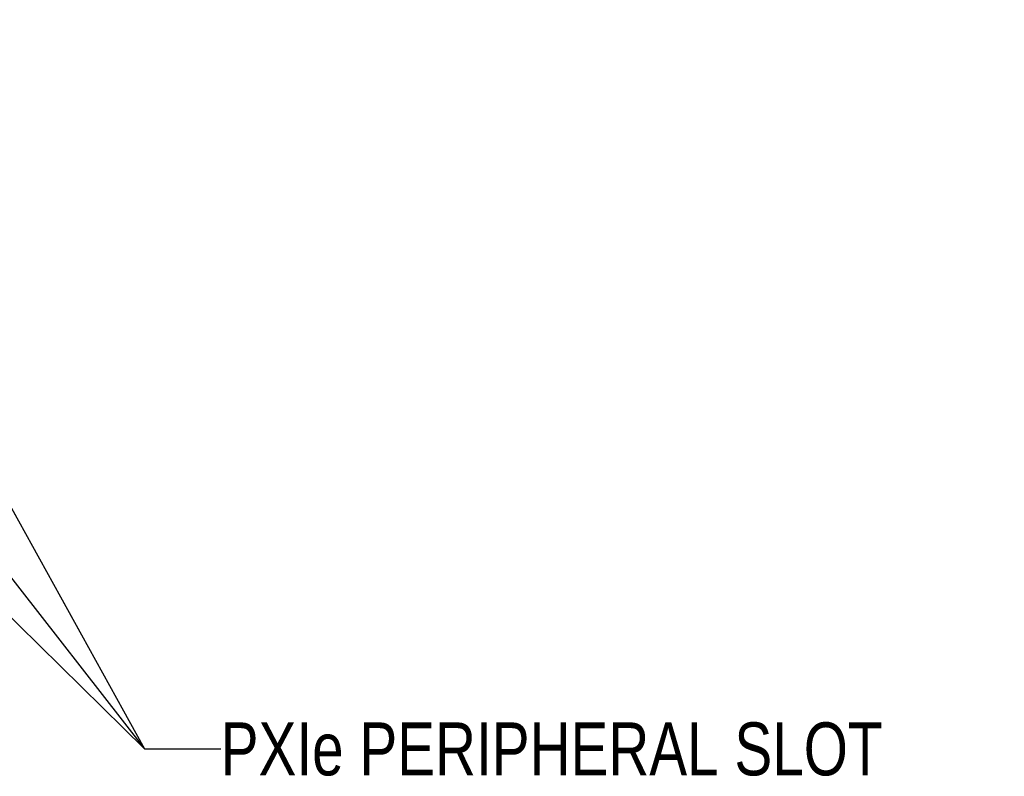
# Model space of a CAD drawing. Header units: inches. Extents: x 0 to 34, y 0 to 22.
# Tile 16 of 42: x 8.9 to 11.2, y 11.6 to 13.4. Entities that reach past the tile are written whole.
import ezdxf

# ---------------------------------------------------------------- set-up
doc = ezdxf.new("R2010")
doc.units = ezdxf.units.IN
doc.header["$LTSCALE"] = 1.87
doc.header["$MEASUREMENT"] = 0
doc.layers.get('0').update_dxf_attribs({"linetype": 'CONTINUOUS'})
doc.layers.add('DETAIL', color=7, linetype='CONTINUOUS')
doc.styles.get("Standard").update_dxf_attribs({"font": 'txt', "width": 0.8})
doc.dimstyles.get("Standard").update_dxf_attribs({"dimtxt": 0.125, "dimasz": 0.18, "dimexe": 0.125, "dimexo": 0.0625, "dimgap": 0.09, "dimtad": 0, "dimtih": 1, "dimtoh": 1, "dimzin": 4, "dimdsep": 46, "dimtxsty": 'STANDARD', "dimblk": '_FILLED', "dimblk1": '_FILLED', "dimblk2": '_FILLED', "dimcen": 0.09, "dimazin": 1, "dimtol": 1, "dimtp": 0.02, "dimtm": 0.02, "dimtfac": 1, "dimtofl": 0, "dimtmove": 0, "dimatfit": 3, "dimldrblk": '_FILLED', "dimfxl": 1, "dimtolj": 1, "dimtzin": 4, "dimarcsym": 0})

# ---------------------------------------------------------------- blocks, each defined once
blk = doc.blocks.new('_FILLED')
at = {"color": 0, "linetype": 'BYBLOCK'}
blk.add_solid([(0, 0), (-1, 0.174), (-1, -0.174)], dxfattribs=at)

msp = doc.modelspace()

# ---------------------------------------------------------------- texts
at = {"layer": 'DETAIL', "color": 2, "linetype": 'CONTINUOUS', "insert": (9.35799, 11.74682), "char_height": 0.125, "width": 2, "attachment_point": 1, "line_spacing_factor": 0.9}
msp.add_mtext('PXIe PERIPHERAL SLOT', dxfattribs=at)

# ---------------------------------------------------------------- leaders
at = {"layer": 'DETAIL', "color": 2, "linetype": 'CONTINUOUS'}
for points in [[(7.83867, 13.40457), (9.17799, 11.68432), (9.35799, 11.68432)], [(8.22726, 13.40457), (9.17799, 11.68432), (9.35799, 11.68432)], [(7.43853, 13.39607), (9.17799, 11.68432), (9.35799, 11.68432)]]:
    msp.add_leader(points, dimstyle='STANDARD', override={"dimtad": 0}, dxfattribs=at)

doc.saveas('drawing.dxf')
